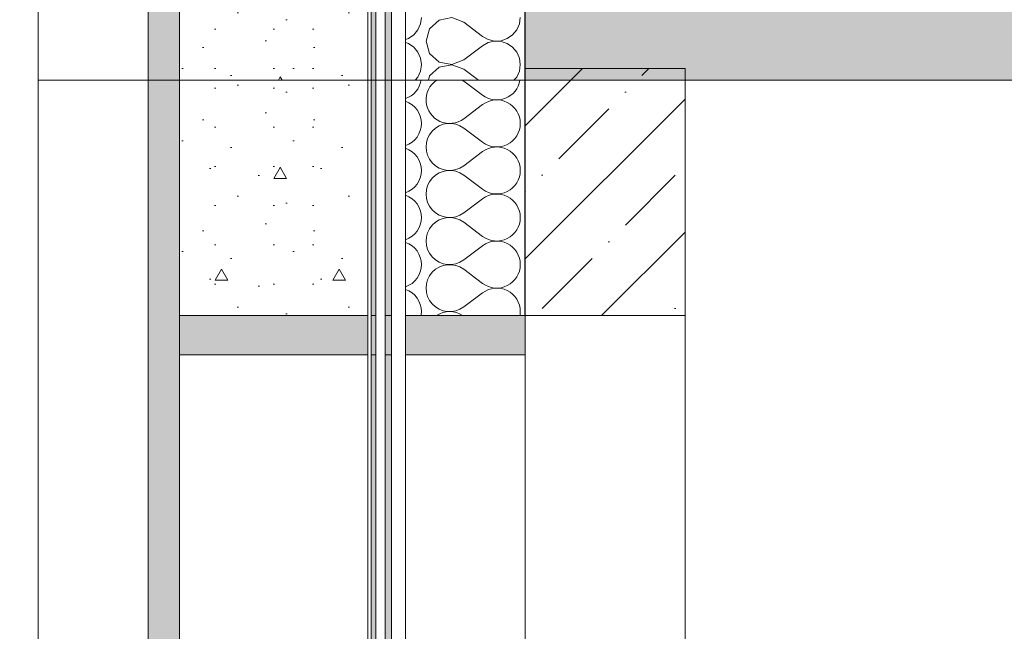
# Model space of a CAD drawing. Header units: millimetres. Extents: x -7244646 to -5701154, y 5723682 to 6071635.
# Tile 100 of 256: x -6402454 to -6401200, y 5768057 to 5768836. Entities that reach past the tile are written whole.
import ezdxf

# ---------------------------------------------------------------- set-up
doc = ezdxf.new("R2010")
doc.units = ezdxf.units.MM
doc.header["$MEASUREMENT"] = 0
doc.set_wipeout_variables(frame=1)
doc.linetypes.add('Wipeout_Contour', pattern=[1000, 0, -1000])
for name, color, linetype, lineweight in [('0_Ном._пера__1', 7, 'Continuous', 0), ('0_Ном._пера__2', 8, 'Continuous', 15), ('0_Ном._пера__21', 7, 'Continuous', 5), ('АР-Чертеж-Размеры.АР_Ном._пера__1', 7, 'Continuous', 0)]:
    doc.layers.add(name, color=color, linetype=linetype, lineweight=lineweight)
doc.layers.add('0_Ном._пера__166', color=7, linetype='Continuous', lineweight=5, true_color=0x97cbff)
doc.layers.add('АР-Чертеж-Размеры.АР', color=7, linetype='Continuous')
doc.styles.add('РЎР“Р•РќР•Р\xa0Р\x98Р\xa0_РЎРўР\x98Р›Р¬_2', font='arial.ttf')
doc.dimstyles.new('СГЕНЕРИР_СТИЛЬ__1', dxfattribs={"dimtxt": 500, "dimasz": 237.5, "dimexe": 0.18, "dimexo": 43263.067461, "dimgap": 0, "dimtad": 1, "dimlfac": 0.001, "dimzin": 0, "dimdsep": 46, "dimtxsty": 'РЎР“Р•РќР•Р\xa0Р\x98Р\xa0_РЎРўР\x98Р›Р¬_2', "dimblk": 'ARROWHEAD_6', "dimblk1": 'ARROWHEAD_6', "dimblk2": 'ARROWHEAD_6', "dimcen": 0.09, "dimclrd": 7, "dimclre": 7, "dimclrt": 7, "dimadec": 0, "dimazin": 0, "dimtfac": 1, "dimtdec": 4, "dimtmove": 2, "dimatfit": 3, "dimfxl": 1, "dimtolj": 1, "dimtzin": 0, "dimarcsym": 0})
doc.dimstyles.new('СГЕНЕРИР_СТИЛЬ__4', dxfattribs={"dimtxt": 270.000005, "dimasz": 237.5, "dimexe": 0.18, "dimexo": 300000, "dimgap": 0, "dimtad": 1, "dimlfac": 0.001, "dimzin": 0, "dimdsep": 46, "dimtxsty": 'РЎР“Р•РќР•Р\xa0Р\x98Р\xa0_РЎРўР\x98Р›Р¬_2', "dimblk": 'ARROWHEAD_6', "dimblk1": 'ARROWHEAD_6', "dimblk2": 'ARROWHEAD_6', "dimcen": 0.09, "dimclrd": 7, "dimclre": 7, "dimclrt": 7, "dimadec": 0, "dimazin": 0, "dimtfac": 1, "dimtdec": 4, "dimtmove": 0, "dimatfit": 3, "dimfxl": 1, "dimtolj": 1, "dimtzin": 0, "dimarcsym": 0})
doc.dimstyles.new('СГЕНЕРИР_СТИЛЬ__5', dxfattribs={"dimtxt": 500, "dimasz": 237.5, "dimexe": 0.18, "dimexo": 300000, "dimgap": 0, "dimtad": 1, "dimlfac": 0.001, "dimzin": 0, "dimdsep": 46, "dimtxsty": 'РЎР“Р•РќР•Р\xa0Р\x98Р\xa0_РЎРўР\x98Р›Р¬_2', "dimblk": 'ARROWHEAD_6', "dimblk1": 'ARROWHEAD_6', "dimblk2": 'ARROWHEAD_6', "dimcen": 0.09, "dimclrd": 7, "dimclre": 7, "dimclrt": 7, "dimadec": 0, "dimazin": 0, "dimtfac": 1, "dimtdec": 4, "dimtmove": 0, "dimatfit": 3, "dimfxl": 1, "dimtolj": 1, "dimtzin": 0, "dimarcsym": 0})
pattern_1 = [(45, (-7387333.12, 5739809.18), (-84.852814, 84.852814), []), (45, (-7387375.54, 5739851.61), (-84.852814, 84.852814), [90, -30, 0, -30])]

# ---------------------------------------------------------------- blocks, each defined once
blk = doc.blocks.new('*D52', base_point=(-7387333.1, 5739809.2))
at = {"layer": 'АР-Чертеж-Размеры.АР_Ном._пера__1', "color": 7, "linetype": 'Continuous', "lineweight": 0, "transparency": 16777216}
for p, q in [((-6411439.3, 5858499.2), (-6411439.3, 5858686.7)), ((-6411314.3, 5858374.2), (-6411564.3, 5858624.2)), ((-6388218.7, 5858499.2), (-6411673.7, 5858499.2)), ((-6411439.3, 5738589.2), (-6411439.3, 5858499.2)), ((-6411564.3, 5738714.2), (-6411314.3, 5738464.2)), ((-6411204.9, 5738589.2), (-6411673.7, 5738589.2)), ((-6411439.3, 5738401.7), (-6411439.3, 5738589.2))]:
    blk.add_line(p, q, dxfattribs=at)
at = {"layer": 'АР-Чертеж-Размеры.АР_Ном._пера__1', "color": 7, "lineweight": 0, "transparency": 16777216, "insert": (-6411889.3, 5853972.3), "char_height": 500, "attachment_point": 7, "rotation": 90, "style": 'РЎР“Р•РќР•Р\xa0Р\x98Р\xa0_РЎРўР\x98Р›Р¬_2'}
blk.add_mtext('\\A1;{\\pql;\\fArial|b0|i0|c204|p0;\\W1.000000;119,91}', dxfattribs=at)
blk = doc.blocks.new('ARROWHEAD_6')
at = {"color": 0, "linetype": 'Continuous', "lineweight": 0}
for p, q in [((-0.5, -0.5), (0.5, 0.5)), ((0, 0), (-1, 0))]:
    blk.add_line(p, q, dxfattribs=at)
blk = doc.blocks.new('*D91', base_point=(-7387333.1, 5739809.2))
at = {"layer": 'АР-Чертеж-Размеры.АР_Ном._пера__1', "color": 7, "linetype": 'Continuous', "lineweight": 0, "transparency": 16777216}
for p, q in [((-6403170.5, 5768584.2), (-6402920.5, 5768334.2)), ((-6402811.1, 5768459.2), (-6403279.9, 5768459.2)), ((-6403045.5, 5766509.2), (-6403045.5, 5768459.2)), ((-6403170.5, 5766634.2), (-6402920.5, 5766384.2)), ((-6402811.1, 5766509.2), (-6403279.9, 5766509.2))]:
    blk.add_line(p, q, dxfattribs=at)
at = {"layer": 'АР-Чертеж-Размеры.АР_Ном._пера__1', "color": 7, "lineweight": 0, "transparency": 16777216, "insert": (-6403099.5, 5767123.8), "char_height": 270, "attachment_point": 7, "rotation": 90, "style": 'РЎР“Р•РќР•Р\xa0Р\x98Р\xa0_РЎРўР\x98Р›Р¬_2'}
blk.add_mtext('\\A1;{\\pql;\\fArial|b0|i0|c204|p0;\\W1.000000;1,95}', dxfattribs=at)
blk = doc.blocks.new('*D92', base_point=(-7387333.1, 5739809.2))
at = {"layer": 'АР-Чертеж-Размеры.АР_Ном._пера__1', "color": 7, "linetype": 'Continuous', "lineweight": 0, "transparency": 16777216}
for p, q in [((-6403170.5, 5769784.2), (-6402920.5, 5769534.2)), ((-6402811.1, 5769659.2), (-6403279.9, 5769659.2)), ((-6403045.5, 5768459.2), (-6403045.5, 5769659.2)), ((-6403170.5, 5768584.2), (-6402920.5, 5768334.2)), ((-6402811.1, 5768459.2), (-6403279.9, 5768459.2))]:
    blk.add_line(p, q, dxfattribs=at)
at = {"layer": 'АР-Чертеж-Размеры.АР_Ном._пера__1', "color": 7, "lineweight": 0, "transparency": 16777216, "insert": (-6403099.5, 5768698.8), "char_height": 270, "attachment_point": 7, "rotation": 90, "style": 'РЎР“Р•РќР•Р\xa0Р\x98Р\xa0_РЎРўР\x98Р›Р¬_2'}
blk.add_mtext('\\A1;{\\pql;\\fArial|b0|i0|c204|p0;\\W1.000000;1,20}', dxfattribs=at)
blk = doc.blocks.new('*D146', base_point=(-7387333.1, 5739809.2))
at = {"layer": '0_Ном._пера__1', "color": 7, "linetype": 'Continuous', "lineweight": 0, "transparency": 16777216}
for p, q in [((-6410533.6, 5853209.2), (-6410533.6, 5853396.7)), ((-6410408.6, 5853084.2), (-6410658.6, 5853334.2)), ((-6410299.2, 5853209.2), (-6410767.9, 5853209.2)), ((-6410533.6, 5743109.2), (-6410533.6, 5853209.2)), ((-6410658.6, 5743234.2), (-6410408.6, 5742984.2)), ((-6410299.2, 5743109.2), (-6410767.9, 5743109.2)), ((-6410533.6, 5742921.7), (-6410533.6, 5743109.2))]:
    blk.add_line(p, q, dxfattribs=at)
at = {"layer": '0_Ном._пера__1', "color": 7, "lineweight": 0, "transparency": 16777216, "insert": (-6410633.6, 5797136), "char_height": 500, "attachment_point": 7, "rotation": 90, "style": 'РЎР“Р•РќР•Р\xa0Р\x98Р\xa0_РЎРўР\x98Р›Р¬_2'}
blk.add_mtext('\\A1;{\\pql;\\fArial|b0|i0|c204|p0;\\W1.000000;110,10}', dxfattribs=at)
blk = doc.blocks.new('*X254', base_point=(-7387333.1, 5739809.2))
at = {"layer": '0_Ном._пера__1', "color": 7, "linetype": 'Continuous', "lineweight": 0}
for p, q in [((-6401888.6, 5768758.2), (-6401864.6, 5768740.2)), ((-6401888.6, 5768710.2), (-6401864.6, 5768728.2)), ((-6401888.6, 5768698.2), (-6401864.6, 5768680.2)), ((-6401888.6, 5768650.2), (-6401864.6, 5768668.2)), ((-6401888.6, 5768638.2), (-6401864.6, 5768620.2)), ((-6401888.6, 5768590.2), (-6401864.6, 5768608.2)), ((-6401888.6, 5768578.2), (-6401864.6, 5768560.2)), ((-6401888.6, 5768530.2), (-6401864.6, 5768548.2)), ((-6401888.6, 5768518.2), (-6401864.6, 5768500.2)), ((-6401888.6, 5768470.2), (-6401864.6, 5768488.2))]:
    blk.add_line(p, q, dxfattribs=at)
for centre, start, end in [((-6401972.6, 5768764.2), 289.2776, 350.4059), ((-6401906.6, 5768734.2), 123.5573, 306.8699), ((-6401906.6, 5768734.2), 53.1301, 56.4427), ((-6401846.6, 5768764.2), 233.1301, 350.4059), ((-6401972.6, 5768704.2), 0, 70.7224), ((-6401846.6, 5768704.2), 0, 126.8699), ((-6401972.6, 5768704.2), 289.2776, 0), ((-6401906.6, 5768674.2), 53.1301, 306.8699), ((-6401846.6, 5768704.2), 233.1301, 0), ((-6401972.6, 5768644.2), 0, 70.7224), ((-6401846.6, 5768644.2), 0, 126.8699), ((-6401972.6, 5768644.2), 289.2776, 0), ((-6401906.6, 5768614.2), 53.1301, 306.8699), ((-6401846.6, 5768644.2), 233.1301, 0), ((-6401972.6, 5768584.2), 0, 70.7224), ((-6401846.6, 5768584.2), 0, 126.8699), ((-6401972.6, 5768584.2), 289.2776, 0), ((-6401906.6, 5768554.2), 53.1301, 306.8699), ((-6401846.6, 5768584.2), 233.1301, 0), ((-6401972.6, 5768524.2), 0, 70.7224), ((-6401846.6, 5768524.2), 0, 126.8699), ((-6401972.6, 5768524.2), 289.2776, 0), ((-6401906.6, 5768494.2), 53.1301, 306.8699), ((-6401846.6, 5768524.2), 233.1301, 0), ((-6401972.6, 5768464.2), 0, 70.7224), ((-6401846.6, 5768464.2), 0, 126.8699), ((-6401972.6, 5768464.2), 350.4072, 0), ((-6401906.6, 5768434.2), 56.4449, 123.5551), ((-6401846.6, 5768464.2), 350.4072, 0)]:
    blk.add_arc(centre, 30, start, end, dxfattribs=at)
blk = doc.blocks.new('Штриховка_55_3', base_point=(-7387333.1, 5739809.2))
at = {"color": 254, "linetype": 'Wipeout_Contour', "lineweight": 0, "ltscale": 34469929.90986551}
blk.add_wipeout([(-6401810.6, 5768759.2), (-6401962.7, 5768759.2), (-6401962.7, 5768459.2), (-6401810.6, 5768459.2)], dxfattribs=at)
at = {"layer": '0_Ном._пера__1', "color": 7, "linetype": 'Continuous', "lineweight": 0, "flags": 128}
blk.add_lwpolyline([(-6401810.6, 5768759.2), (-6401810.6, 5768459.2), (-6401962.7, 5768459.2), (-6401962.7, 5768759.2)], close=True, dxfattribs=at)
at = {"layer": '0_Ном._пера__1', "color": 7, "linetype": 'Continuous', "lineweight": 0}
blk.add_blockref('*X254', (-7387333.1, 5739809.2), dxfattribs=at)
blk = doc.blocks.new('*X264', base_point=(-7387333.1, 5739809.2))
at = {"layer": '0_Ном._пера__1', "color": 7, "linetype": 'Continuous', "lineweight": 0}
for p, q in [((-6401943.7, 5768831), (-6401942.6, 5768839.2)), ((-6401903.9, 5768839.1), (-6401920, 5768836)), ((-6401888.6, 5768833.2), (-6401903.9, 5768839.1)), ((-6401817.7, 5768831), (-6401816.6, 5768839.2)), ((-6401947.1, 5768823.4), (-6401943.7, 5768831)), ((-6401932.1, 5768825), (-6401936.6, 5768809.2)), ((-6401920, 5768836), (-6401932.1, 5768825)), ((-6401888.6, 5768833.2), (-6401864.6, 5768815.2)), ((-6401821.1, 5768823.4), (-6401817.7, 5768831)), ((-6401962.7, 5768811.2), (-6401959.2, 5768812.3)), ((-6401959.2, 5768812.3), (-6401952.3, 5768817)), ((-6401952.3, 5768817), (-6401947.1, 5768823.4)), ((-6401864.6, 5768815.2), (-6401857.3, 5768811.2)), ((-6401841, 5768809.7), (-6401833.2, 5768812.3)), ((-6401833.2, 5768812.3), (-6401826.3, 5768817)), ((-6401826.3, 5768817), (-6401821.1, 5768823.4)), ((-6401959.2, 5768806), (-6401962.7, 5768807.2)), ((-6401952.3, 5768801.3), (-6401959.2, 5768806)), ((-6401947.1, 5768795), (-6401952.3, 5768801.3)), ((-6401936.6, 5768809.2), (-6401932.1, 5768793.4)), ((-6401888.6, 5768785.2), (-6401864.6, 5768803.2)), ((-6401857.3, 5768807.2), (-6401864.6, 5768803.2)), ((-6401857.3, 5768811.2), (-6401849.3, 5768809.3)), ((-6401849.3, 5768809.1), (-6401857.3, 5768807.2)), ((-6401849.3, 5768809.3), (-6401841, 5768809.7)), ((-6401841, 5768808.7), (-6401849.3, 5768809.1)), ((-6401833.2, 5768806), (-6401841, 5768808.7)), ((-6401826.3, 5768801.3), (-6401833.2, 5768806)), ((-6401821.1, 5768795), (-6401826.3, 5768801.3)), ((-6401943.7, 5768787.4), (-6401947.1, 5768795)), ((-6401942.6, 5768779.2), (-6401943.7, 5768787.4)), ((-6401932.1, 5768793.4), (-6401920, 5768782.3)), ((-6401817.7, 5768787.4), (-6401821.1, 5768795)), ((-6401816.6, 5768779.2), (-6401817.7, 5768787.4)), ((-6401943.7, 5768771), (-6401942.6, 5768779.2)), ((-6401920, 5768776), (-6401932.1, 5768765)), ((-6401920, 5768782.3), (-6401903.9, 5768779.3)), ((-6401903.9, 5768779.1), (-6401920, 5768776)), ((-6401903.9, 5768779.3), (-6401888.6, 5768785.2)), ((-6401888.6, 5768773.2), (-6401903.9, 5768779.1)), ((-6401817.7, 5768771), (-6401816.6, 5768779.2)), ((-6401950.6, 5768759.2), (-6401947.1, 5768763.4)), ((-6401947.1, 5768763.4), (-6401943.7, 5768771)), ((-6401932.1, 5768765), (-6401933.7, 5768759.2)), ((-6401888.6, 5768773.2), (-6401869.9, 5768759.2)), ((-6401824.6, 5768759.2), (-6401821.1, 5768763.4)), ((-6401821.1, 5768763.4), (-6401817.7, 5768771))]:
    blk.add_line(p, q, dxfattribs=at)
blk = doc.blocks.new('Штриховка_60_3', base_point=(-7387333.1, 5739809.2))
at = {"color": 254, "linetype": 'Wipeout_Contour', "lineweight": 0, "ltscale": 34471509.77755272}
blk.add_wipeout([(-6401810.6, 5769639.2), (-6401962.7, 5769639.2), (-6401962.7, 5768759.2), (-6401810.6, 5768759.2)], dxfattribs=at)
at = {"layer": '0_Ном._пера__1', "color": 7, "linetype": 'Continuous', "lineweight": 0, "flags": 128}
blk.add_lwpolyline([(-6401810.6, 5769639.2), (-6401810.6, 5768759.2), (-6401962.7, 5768759.2), (-6401962.7, 5769639.2)], close=True, dxfattribs=at)
at = {"layer": '0_Ном._пера__1', "color": 7, "linetype": 'Continuous', "lineweight": 0}
blk.add_blockref('*X264', (-7387333.1, 5739809.2), dxfattribs=at)

msp = doc.modelspace()

# ---------------------------------------------------------------- hatches: boundary and pattern name
at = {"layer": '0_Ном._пера__1', "linetype": 'Continuous', "lineweight": 0, "true_color": 0x000000}
for points in [[(-6402000.673, 5765609.18), (-6402000.673, 5768759.18), (-6402006.673, 5768759.18), (-6402006.673, 5765609.18)], [(-6402010.673, 5768459.181), (-6402010.673, 5768409.181), (-6402250.673, 5768409.181), (-6402250.673, 5768459.181)], [(-6401810.577, 5768459.181), (-6401810.577, 5768409.181), (-6402010.673, 5768409.181), (-6402010.673, 5768459.181)]]:
    msp.add_hatch(color=18, dxfattribs=at).paths.add_polyline_path(points)

# ---------------------------------------------------------------- linework, layer by layer
at = {"layer": '0_Ном._пера__1', "color": 7, "linetype": 'Continuous', "lineweight": 0, "flags": 128}
for points in [[(-6402000.673, 5765609.18), (-6402000.673, 5768759.18), (-6402006.673, 5768759.18), (-6402006.673, 5765609.18)], [(-6402010.673, 5768459.181), (-6402010.673, 5768409.181), (-6402250.673, 5768409.181), (-6402250.673, 5768459.181)], [(-6401810.577, 5768459.181), (-6401810.577, 5768409.181), (-6402010.673, 5768409.181), (-6402010.673, 5768459.181)]]:
    msp.add_lwpolyline(points, close=True, dxfattribs=at)

# ---------------------------------------------------------------- dimensions: what is measured, and where the dimension line sits
at = {"color": 7, "linetype": 'Continuous', "lineweight": 0}
dim = msp.add_linear_dim(base=(-6410533.559, 5853209.181), p1=(-6406170.064, 5743109.18), p2=(-6401574.763, 5853209.181), angle=90, dimstyle='СГЕНЕРИР_СТИЛЬ__5', dxfattribs=at)
dim.commit()
dim.dimension.update_dxf_attribs({"geometry": '*D146', "text_midpoint": (-6410883.559, 5798163.771), "dimtype": 160, "text_rotation": 90})
at = {"layer": 'АР-Чертеж-Размеры.АР', "color": 7, "linetype": 'Continuous', "lineweight": 0}
for base, p1, p2, dimstyle, picture, middle in [((-6411439.299, 5858499.18), (-6410669.971, 5738589.18), (-6383892.346, 5858499.18), 'СГЕНЕРИР_СТИЛЬ__1', '*D52', (-6412139.299, 5855000.125)), ((-6403045.484, 5769659.18), (-6401606.707, 5768459.181), (-6401574.773, 5769659.18), 'СГЕНЕРИР_СТИЛЬ__4', '*D92', (-6403234.484, 5769048.375)), ((-6403045.484, 5768459.181), (-6401574.773, 5766509.18), (-6401606.707, 5768459.181), 'СГЕНЕРИР_СТИЛЬ__4', '*D91', (-6403234.484, 5767473.375))]:
    dim = msp.add_linear_dim(base=base, p1=p1, p2=p2, angle=90, dimstyle=dimstyle, dxfattribs=at)
    dim.commit()
    dim.dimension.update_dxf_attribs({"geometry": picture, "text_midpoint": middle, "dimtype": 160, "text_rotation": 90})

# ---------------------------------------------------------------- next in the draw order: wipeouts: each hides what was drawn before it
at = {"color": 254, "linetype": 'Wipeout_Contour', "lineweight": 0, "ltscale": 34466367.61496046}
msp.add_wipeout([(-6401962.673, 5765609.18), (-6401962.673, 5768759.18), (-6401980.673, 5768759.18), (-6401980.673, 5765609.18)], dxfattribs=at)

# ---------------------------------------------------------------- next in the draw order: hatches: boundary and pattern name
at = {"layer": '0_Ном._пера__1', "linetype": 'Continuous', "lineweight": 0, "true_color": 0x000000}
msp.add_hatch(color=18, dxfattribs=at).paths.add_polyline_path([(-6401980.673, 5765609.18), (-6401980.673, 5768759.18), (-6401988.673, 5768759.18), (-6401988.673, 5765609.18)])

# ---------------------------------------------------------------- next in the draw order: linework, layer by layer
at = {"layer": '0_Ном._пера__1', "color": 7, "linetype": 'Continuous', "lineweight": 0, "flags": 128}
for points in [[(-6401980.673, 5765609.18), (-6401980.673, 5768759.18), (-6401988.673, 5768759.18), (-6401988.673, 5765609.18)], [(-6401962.673, 5765609.18), (-6401962.673, 5768759.18), (-6401980.673, 5768759.18), (-6401980.673, 5765609.18)]]:
    msp.add_lwpolyline(points, close=True, dxfattribs=at)

# ---------------------------------------------------------------- next in the draw order: block references
at = {"layer": '0_Ном._пера__1', "color": 7, "linetype": 'Continuous', "lineweight": 0}
msp.add_blockref('Штриховка_55_3', (-7387333.115, 5739809.18), dxfattribs=at)

# ---------------------------------------------------------------- next in the draw order: wipeouts: each hides what was drawn before it
at = {"color": 254, "linetype": 'Wipeout_Contour', "lineweight": 0, "ltscale": 34466435.96934465}
msp.add_wipeout([(-6401988.673, 5765609.18), (-6401988.673, 5768759.18), (-6402000.673, 5768759.18), (-6402000.673, 5765609.18)], dxfattribs=at)

# ---------------------------------------------------------------- next in the draw order: linework, layer by layer
at = {"layer": '0_Ном._пера__1', "color": 7, "linetype": 'Continuous', "lineweight": 0, "flags": 128}
msp.add_lwpolyline([(-6401988.673, 5765609.18), (-6401988.673, 5768759.18), (-6402000.673, 5768759.18), (-6402000.673, 5765609.18)], close=True, dxfattribs=at)

# ---------------------------------------------------------------- next in the draw order: wipeouts: each hides what was drawn before it
at = {"color": 254, "linetype": 'Wipeout_Contour', "lineweight": 0, "ltscale": 34474802.21082877}
msp.add_wipeout([(-6401962.673, 5768759.18), (-6401962.673, 5771909.18), (-6401980.673, 5771909.18), (-6401980.673, 5768759.18)], dxfattribs=at)
at = {"color": 254, "linetype": 'Wipeout_Contour', "lineweight": 0, "ltscale": 34466429.08059207}
msp.add_wipeout([(-6401606.707, 5768459.181), (-6401606.707, 5766539.18), (-6401810.577, 5766539.18), (-6401810.577, 5768459.181)], dxfattribs=at)

# ---------------------------------------------------------------- next in the draw order: hatches: boundary and pattern name
at = {"layer": '0_Ном._пера__1', "linetype": 'Continuous', "lineweight": 0, "true_color": 0x000000}
msp.add_hatch(color=18, dxfattribs=at).paths.add_polyline_path([(-6401980.673, 5768759.18), (-6401980.673, 5771909.18), (-6401988.673, 5771909.18), (-6401988.673, 5768759.18)])

# ---------------------------------------------------------------- next in the draw order: linework, layer by layer
at = {"layer": '0_Ном._пера__1', "color": 7, "linetype": 'Continuous', "lineweight": 0, "flags": 128}
for points in [[(-6401980.673, 5768759.18), (-6401980.673, 5771909.18), (-6401988.673, 5771909.18), (-6401988.673, 5768759.18)], [(-6401962.673, 5768759.18), (-6401962.673, 5771909.18), (-6401980.673, 5771909.18), (-6401980.673, 5768759.18)], [(-6401606.707, 5768459.181), (-6401606.707, 5766539.18), (-6401810.577, 5766539.18), (-6401810.577, 5768459.181)]]:
    msp.add_lwpolyline(points, close=True, dxfattribs=at)

# ---------------------------------------------------------------- next in the draw order: wipeouts: each hides what was drawn before it
at = {"color": 254, "linetype": 'Wipeout_Contour', "lineweight": 0, "ltscale": 34466477.57641424}
msp.add_wipeout([(-6402006.673, 5765609.18), (-6402006.673, 5768759.18), (-6402010.673, 5768759.18), (-6402010.673, 5765609.18)], dxfattribs=at)

# ---------------------------------------------------------------- next in the draw order: linework, layer by layer
at = {"layer": '0_Ном._пера__1', "color": 7, "linetype": 'Continuous', "lineweight": 0, "flags": 128}
msp.add_lwpolyline([(-6402006.673, 5765609.18), (-6402006.673, 5768759.18), (-6402010.673, 5768759.18), (-6402010.673, 5765609.18)], close=True, dxfattribs=at)

# ---------------------------------------------------------------- next in the draw order: block references
at = {"layer": '0_Ном._пера__1', "color": 7, "linetype": 'Continuous', "lineweight": 0}
msp.add_blockref('Штриховка_60_3', (-7387333.115, 5739809.18), dxfattribs=at)

# ---------------------------------------------------------------- next in the draw order: hatches: boundary and pattern name
at = {"layer": '0_Ном._пера__1', "linetype": 'Continuous', "lineweight": 0}
h = msp.add_hatch(dxfattribs=at)
h.set_pattern_fill('ЖЕЛЕЗОБЕТОН__PROJECT__0003', style=0, pattern_type=2)
h.set_pattern_definition(pattern_1)
h.paths.add_polyline_path([(-6391597.134, 5768759.18), (-6391597.134, 5768959.18), (-6401810.577, 5768959.18), (-6401810.577, 5768759.18)])
h = msp.add_hatch(dxfattribs=at)
h.set_pattern_fill('ЖЕЛЕЗОБЕТОН__PROJECT__0003', style=0, pattern_type=2)
h.set_pattern_definition(pattern_1)
h.paths.add_polyline_path([(-6401606.707, 5768774.18), (-6401810.577, 5768774.18), (-6401810.577, 5768459.181), (-6401606.707, 5768459.181)])

# ---------------------------------------------------------------- next in the draw order: linework, layer by layer
at = {"layer": '0_Ном._пера__21', "color": 7, "linetype": 'Continuous', "lineweight": 5, "flags": 128}
for points in [[(-6391597.134, 5768759.18), (-6391597.134, 5768959.18), (-6401810.577, 5768959.18), (-6401810.577, 5768759.18)], [(-6401606.707, 5768774.18), (-6401810.577, 5768774.18), (-6401810.577, 5768459.181), (-6401606.707, 5768459.181)]]:
    msp.add_lwpolyline(points, close=True, dxfattribs=at)

# ---------------------------------------------------------------- next in the draw order: wipeouts: each hides what was drawn before it
at = {"color": 254, "linetype": 'Wipeout_Contour', "lineweight": 0, "ltscale": 34467616.35191129}
msp.add_wipeout([(-6402010.673, 5766539.18), (-6402010.673, 5768409.181), (-6402250.673, 5768409.181), (-6402250.673, 5766539.18)], dxfattribs=at)

# ---------------------------------------------------------------- next in the draw order: hatches: boundary and pattern name
at = {"layer": '0_Ном._пера__166', "linetype": 'Continuous', "lineweight": 0, "true_color": 0x0f1419}
msp.add_hatch(color=168, dxfattribs=at).paths.add_polyline_path([(-6402250.673, 5765609.18), (-6402250.673, 5768759.18), (-6402290.673, 5768759.18), (-6402290.673, 5765609.18)])

# ---------------------------------------------------------------- next in the draw order: linework, layer by layer
at = {"layer": '0_Ном._пера__1', "color": 7, "linetype": 'Continuous', "lineweight": 0, "flags": 128}
for points in [[(-6402250.673, 5765609.18), (-6402250.673, 5768759.18), (-6402290.673, 5768759.18), (-6402290.673, 5765609.18)], [(-6402010.673, 5766539.18), (-6402010.673, 5768409.181), (-6402250.673, 5768409.181), (-6402250.673, 5766539.18)]]:
    msp.add_lwpolyline(points, close=True, dxfattribs=at)

# ---------------------------------------------------------------- next in the draw order: wipeouts: each hides what was drawn before it
at = {"color": 254, "linetype": 'Wipeout_Contour', "lineweight": 0, "ltscale": 34467523.71102875}
msp.add_wipeout([(-6402290.673, 5765609.18), (-6402290.673, 5768759.18), (-6402430.673, 5768759.18), (-6402430.673, 5765609.18)], dxfattribs=at)
at = {"color": 254, "linetype": 'Wipeout_Contour', "lineweight": 0, "ltscale": 34470655.1248004}
msp.add_wipeout([(-6402250.673, 5768459.181), (-6402010.673, 5768459.181), (-6402010.673, 5768759.18), (-6402250.673, 5768759.18)], dxfattribs=at)

# ---------------------------------------------------------------- next in the draw order: hatches: boundary and pattern name
at = {"layer": '0_Ном._пера__1', "linetype": 'Continuous', "lineweight": 0, "true_color": 0x000000}
msp.add_hatch(color=18, dxfattribs=at).paths.add_polyline_path([(-6402000.673, 5768759.18), (-6402000.673, 5771909.18), (-6402006.673, 5771909.18), (-6402006.673, 5768759.18)])
at = {"layer": '0_Ном._пера__166', "linetype": 'Continuous', "lineweight": 0, "true_color": 0x0f1419}
msp.add_hatch(color=168, dxfattribs=at).paths.add_polyline_path([(-6402250.673, 5768759.18), (-6402250.673, 5771909.18), (-6402290.673, 5771909.18), (-6402290.673, 5768759.18)])
at = {"layer": '0_Ном._пера__2', "linetype": 'Continuous', "lineweight": 15}
h = msp.add_hatch(dxfattribs=at)
h.set_pattern_fill('01_ЦП_СТЯЖКА_1_20_0003', color=8, style=0, pattern_type=2)
h.set_pattern_definition([(0, (-6402130.67, 5768374.18), (0, 259.8), [16.25, -133.75]), (0, (-6402055.67, 5768504.08), (0, 259.8), [16.25, -133.75]), (60, (-6402130.67, 5768374.18), (-225, 129.9), [16.25, -133.75]), (60, (-6401980.67, 5768374.18), (-225, 129.9), [16.25, -133.75]), (120, (-6402114.42, 5768374.18), (225, 129.9), [16.25, -133.75]), (120, (-6401964.42, 5768374.18), (225, 129.9), [16.25, -133.75]), (0, (-6402130.673, 5768399.18), (0, 50), [0, -50, 0, -75]), (45, (-6402105.673, 5768399.18), (-35.3553, 35.3553), [0, -37.5, 0, -62.5])])
h.paths.add_polyline_path([(-6402250.673, 5768459.181), (-6402010.673, 5768459.181), (-6402010.673, 5768759.18), (-6402250.673, 5768759.18)])

# ---------------------------------------------------------------- next in the draw order: linework, layer by layer
at = {"layer": '0_Ном._пера__1', "color": 7, "linetype": 'Continuous', "lineweight": 0, "flags": 128}
for points in [[(-6402250.673, 5768759.18), (-6402250.673, 5771909.18), (-6402290.673, 5771909.18), (-6402290.673, 5768759.18)], [(-6402000.673, 5768759.18), (-6402000.673, 5771909.18), (-6402006.673, 5771909.18), (-6402006.673, 5768759.18)], [(-6402290.673, 5765609.18), (-6402290.673, 5768759.18), (-6402430.673, 5768759.18), (-6402430.673, 5765609.18)], [(-6402250.673, 5768459.181), (-6402010.673, 5768459.181), (-6402010.673, 5768759.18), (-6402250.673, 5768759.18)]]:
    msp.add_lwpolyline(points, close=True, dxfattribs=at)

# ---------------------------------------------------------------- next in the draw order: wipeouts: each hides what was drawn before it
at = {"color": 254, "linetype": 'Wipeout_Contour', "lineweight": 0, "ltscale": 34475958.02405669}
msp.add_wipeout([(-6402290.673, 5768759.18), (-6402290.673, 5771909.18), (-6402430.673, 5771909.18), (-6402430.673, 5768759.18)], dxfattribs=at)
at = {"color": 254, "linetype": 'Wipeout_Contour', "lineweight": 0, "ltscale": 34474870.54848942}
msp.add_wipeout([(-6401988.673, 5768759.18), (-6401988.673, 5771909.18), (-6402000.673, 5771909.18), (-6402000.673, 5768759.18)], dxfattribs=at)

# ---------------------------------------------------------------- next in the draw order: linework, layer by layer
at = {"layer": '0_Ном._пера__1', "color": 7, "linetype": 'Continuous', "lineweight": 0, "flags": 128}
for points in [[(-6402290.673, 5768759.18), (-6402290.673, 5771909.18), (-6402430.673, 5771909.18), (-6402430.673, 5768759.18)], [(-6401988.673, 5768759.18), (-6401988.673, 5771909.18), (-6402000.673, 5771909.18), (-6402000.673, 5768759.18)]]:
    msp.add_lwpolyline(points, close=True, dxfattribs=at)

# ---------------------------------------------------------------- next in the draw order: wipeouts: each hides what was drawn before it
at = {"color": 254, "linetype": 'Wipeout_Contour', "lineweight": 0, "ltscale": 34474912.14537949}
msp.add_wipeout([(-6402006.673, 5768759.18), (-6402006.673, 5771909.18), (-6402010.673, 5771909.18), (-6402010.673, 5768759.18)], dxfattribs=at)

# ---------------------------------------------------------------- next in the draw order: linework, layer by layer
at = {"layer": '0_Ном._пера__1', "color": 7, "linetype": 'Continuous', "lineweight": 0, "flags": 128}
msp.add_lwpolyline([(-6402006.673, 5768759.18), (-6402006.673, 5771909.18), (-6402010.673, 5771909.18), (-6402010.673, 5768759.18)], close=True, dxfattribs=at)

# ---------------------------------------------------------------- next in the draw order: wipeouts: each hides what was drawn before it
at = {"color": 254, "linetype": 'Wipeout_Contour', "lineweight": 0, "ltscale": 34472234.95925175}
msp.add_wipeout([(-6402250.673, 5768759.18), (-6402010.673, 5768759.18), (-6402010.673, 5769639.18), (-6402250.673, 5769639.18)], dxfattribs=at)

# ---------------------------------------------------------------- next in the draw order: hatches: boundary and pattern name
at = {"layer": '0_Ном._пера__2', "linetype": 'Continuous', "lineweight": 15}
h = msp.add_hatch(dxfattribs=at)
h.set_pattern_fill('01_ЦП_СТЯЖКА_1_20_0003', color=8, style=0, pattern_type=2)
h.set_pattern_definition([(0, (-6402130.67, 5768749.18), (0, 259.81), [16.25, -133.75]), (0, (-6402055.67, 5768879.08), (0, 259.81), [16.25, -133.75]), (60, (-6402130.67, 5768749.18), (-225, 129.904), [16.25, -133.75]), (60, (-6401980.67, 5768749.18), (-225, 129.904), [16.25, -133.75]), (120, (-6402114.42, 5768749.18), (225, 129.904), [16.25, -133.75]), (120, (-6401964.42, 5768749.18), (225, 129.904), [16.25, -133.75]), (0, (-6402130.673, 5768774.18), (0, 50), [0, -50, 0, -75]), (45, (-6402105.673, 5768774.18), (-35.3553, 35.3553), [0, -37.5, 0, -62.5])])
h.paths.add_polyline_path([(-6402250.673, 5768759.18), (-6402010.673, 5768759.18), (-6402010.673, 5769639.18), (-6402250.673, 5769639.18)])

# ---------------------------------------------------------------- next in the draw order: linework, layer by layer
at = {"layer": '0_Ном._пера__1', "color": 7, "linetype": 'Continuous', "lineweight": 0, "flags": 128}
msp.add_lwpolyline([(-6402250.673, 5768759.18), (-6402010.673, 5768759.18), (-6402010.673, 5769639.18), (-6402250.673, 5769639.18)], close=True, dxfattribs=at)

doc.saveas('drawing.dxf')
